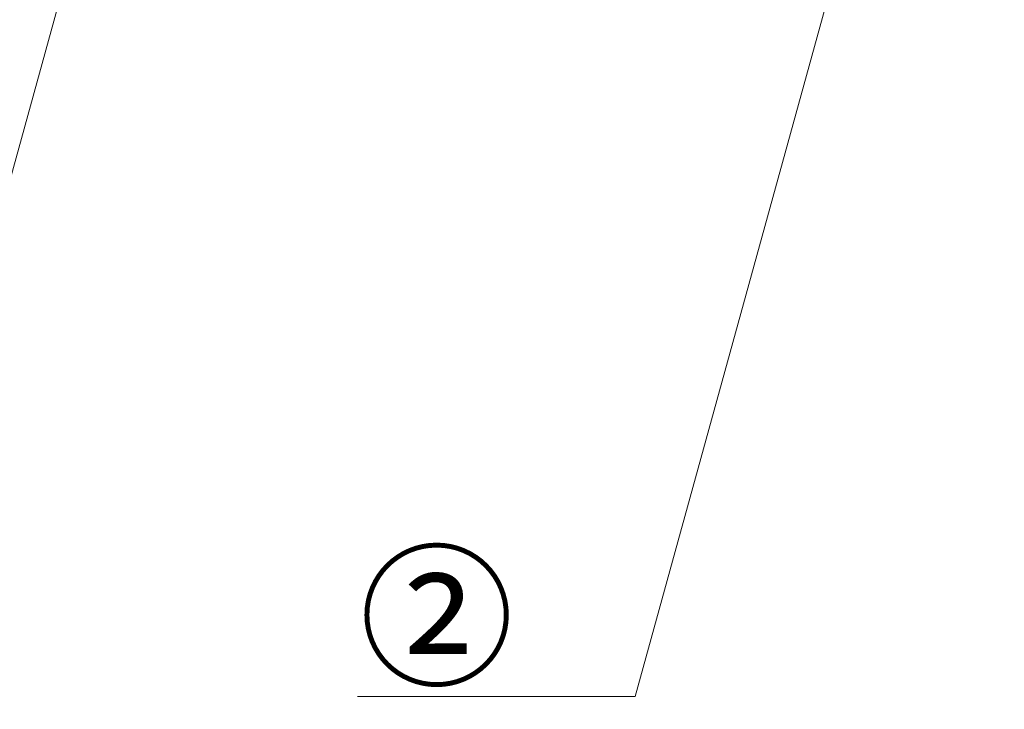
# Model space of a CAD drawing. Header units: millimetres. Extents: x -105 to 192, y -71 to 139.
# Tile 10 of 43: x 37 to 59, y -14 to 1. Entities that reach past the tile are written whole.
import ezdxf
from ezdxf import colors
from ezdxf.entities.mleader import LeaderData, LeaderLine
from ezdxf.math import Vec2, Vec3

# ---------------------------------------------------------------- set-up
doc = ezdxf.new("R2010")
doc.units = ezdxf.units.MM
doc.header["$LTSCALE"] = 1.5
doc.layers.get('0').update_dxf_attribs({"linetype": 'CONTINUOUS'})

# ---------------------------------------------------------------- blocks, each defined once
blk = doc.blocks.new('_Dot')
at = {"color": 0, "linetype": 'ByBlock', "lineweight": -2}
blk.add_line((-0.5, 0), (-1, 0), dxfattribs=at)
at = {"color": 0, "linetype": 'ByBlock', "const_width": 0.5}
blk.add_lwpolyline([(-0.25, 0, 1), (0.25, 0, 1)], format="xyb", close=True, dxfattribs=at)

msp = doc.modelspace()

# ---------------------------------------------------------------- leaders
ml = msp.add_multileader_mtext('Standard')
ml.set_content('{\\fMS PGothic|b0|i0|c128|p50;②}', color=256, style='STANDARD')
ml.set_leader_properties(lineweight=5)
ml.set_arrow_properties(name='DOT')
ml.build(insert=Vec2(0, 0))
ml.multileader.update_dxf_attribs({"text_right_attachment_type": 6, "dogleg_length": 0, "arrow_head_size": 1})
ctx = ml.context
ctx.base_point, ctx.char_height, ctx.arrow_head_size, ctx.plane_origin = Vec3(42.577, -12.126), 2.5, 1, Vec3(58.366, 13.988)
ctx.right_attachment, ctx.text_align_type = 6, 2
notes = []
notes.append((ctx, [(0, (1, 1, 0), (50.071, -13.656), (-1, 0), 0, [(0, [(58.366, 13.988), (50.737, -13.656)], 0, [])])]))
ctx.mtext.insert, ctx.mtext.alignment, ctx.mtext.flow_direction = Vec3(48.071, -10.656), 3, 5
ml = msp.add_multileader_mtext('Standard')
ml.set_content('{\\fMS PGothic|b0|i0|c128|p50;③}', color=256, style='STANDARD')
ml.set_leader_properties(lineweight=5)
ml.set_arrow_properties(name='DOT')
ml.build(insert=Vec2(0, 0))
ml.multileader.update_dxf_attribs({"text_right_attachment_type": 6, "dogleg_length": 0, "arrow_head_size": 1})
ctx = ml.context
ctx.base_point, ctx.char_height, ctx.arrow_head_size, ctx.plane_origin = Vec3(26.893, -11.865), 2.5, 1, Vec3(39.754, 7.793)
ctx.right_attachment, ctx.text_align_type = 6, 2
notes.append((ctx, [(0, (1, 1, 0), (34.387, -13.394), (-1, 0), 0, [(0, [(39.754, 7.793), (33.906, -13.394)], 0, [])])]))
ctx.mtext.insert, ctx.mtext.alignment, ctx.mtext.flow_direction = Vec3(32.387, -10.394), 3, 5
for ctx, leaders in notes:
    for number, flags, end, landing, length, lines in leaders:
        leader = LeaderData()
        leader.index, (leader.has_last_leader_line, leader.has_dogleg_vector, leader.attachment_direction) = number, flags
        leader.last_leader_point, leader.dogleg_vector, leader.dogleg_length = Vec3(end), Vec3(landing), length
        for number, points, colour, breaks in lines:
            line = LeaderLine()
            line.index, line.vertices, line.color, line.breaks = number, Vec3.list(points), colors.encode_raw_color(colour), breaks
            leader.lines.append(line)
        ctx.leaders.append(leader)

doc.saveas('drawing.dxf')
